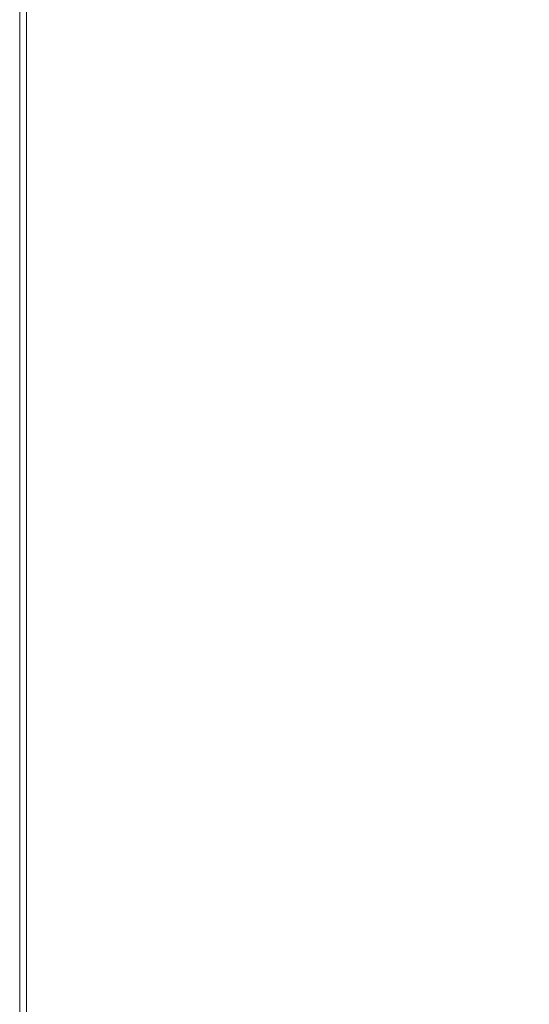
# Model space of a CAD drawing. Header units: millimetres. Extents: x -174 to 174, y -184 to 184.
# Tile 3 of 35: x -174 to -110, y -119 to 5. Entities that reach past the tile are written whole.
import ezdxf

# ---------------------------------------------------------------- set-up
doc = ezdxf.new("R2010")
doc.units = ezdxf.units.MM
doc.header["$LTSCALE"] = 5.08
doc.layers.add('Lighting-LED', color=7, linetype='Continuous', lineweight=5, true_color=0x000000)

# ---------------------------------------------------------------- blocks, each defined once
blk = doc.blocks.new('Group-1')
at = {"layer": 'Lighting-LED', "color": 18, "linetype": 'Continuous', "lineweight": 5}
for points, invisible_edges in [([(-5254.74, -897.55, -460.89), (-5203.67, -861.08, -372.45), (-5256.61, -562.84, -464.14), (-5269.63, -567.85, -486.7)], 14), ([(-5268.77, -567.85, -487.2), (-5255.74, -562.84, -464.64), (-5202.81, -861.08, -372.95), (-5253.87, -897.55, -461.39)], 11), ([(-5256.19, -562.91, -463.42), (-5256.4, -562.86, -463.78), (-5256.61, -562.84, -464.14), (-5203.67, -861.08, -372.45)], 12), ([(-5203.67, -861.08, -372.45), (-5255.79, -563.12, -462.71), (-5255.99, -563, -463.06), (-5256.19, -562.91, -463.42)], 9), ([(-5203.67, -861.08, -372.45), (-5203.69, -599.48, -372.48), (-5255.79, -563.12, -462.71)], 9), ([(-5202.81, -861.08, -372.95), (-5255.74, -562.84, -464.64), (-5255.53, -562.86, -464.28), (-5255.33, -562.91, -463.92)], 9), ([(-5255.33, -562.91, -463.92), (-5255.12, -563, -463.56), (-5254.92, -563.12, -463.21), (-5202.81, -861.08, -372.95)], 12), ([(-5254.92, -563.12, -463.21), (-5202.82, -599.48, -372.98), (-5202.81, -861.08, -372.95)], 10), ([(-5269.63, -567.85, -486.7), (-5269.63, -892.84, -486.7), (-5254.74, -897.55, -460.89)], 10), ([(-5253.87, -897.55, -461.39), (-5268.77, -892.84, -487.2), (-5268.77, -567.85, -487.2)], 9)]:
    blk.add_3dface(points, dxfattribs=dict(at, invisible_edges=invisible_edges))
blk.add_3dface([(-5268.77, -892.84, -487.2), (-5269.63, -892.84, -486.7), (-5269.63, -567.85, -486.7), (-5268.77, -567.85, -487.2)], dxfattribs=at)
at = {"layer": 'Lighting-LED', "color": 0, "flags": 1}
for tag in ['Yoke', '3D_Symbol_Name', 'Weight', 'Weight', 'Wattage', 'Candlepower', 'Body', 'Model_Name', 'Frame_Size', 'Device_Type', 'Beam_Angle', 'Field_Angle', 'Remarks', 'Beam_Angle_2', 'Field_Angle_2', 'Num_Channels', 'FixtureID', 'Frame_Size', 'Base', 'Lens', 'Inst_Type', 'Lamp']:
    blk.add_attdef(tag, (-4365.47, 1246.74), '', height=0.18, dxfattribs=at)

msp = doc.modelspace()

# ---------------------------------------------------------------- block references
at = {"layer": 'Lighting-LED', "color": 7}
msp.add_blockref('Group-1', (5095.47, 730.46), dxfattribs=at)

doc.saveas('drawing.dxf')
